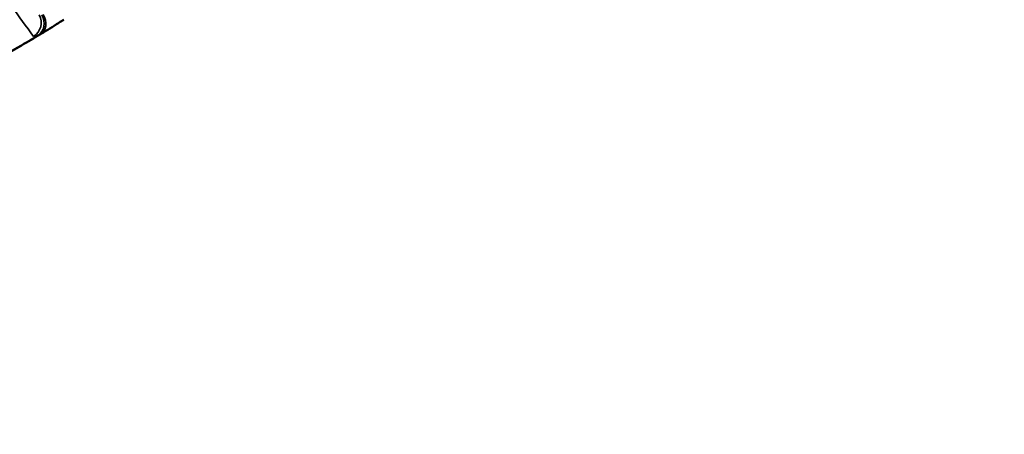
# Model space of a CAD drawing. Header units: millimetres. Extents: x 40 to 2195, y 40 to 1687.
# Tile 116 of 184: x 968 to 1049, y 1304 to 1338. Entities that reach past the tile are written whole.
import ezdxf

# ---------------------------------------------------------------- set-up
doc = ezdxf.new("R2010")
doc.units = ezdxf.units.MM
doc.header["$LTSCALE"] = 8
for name, color, linetype, lineweight in [('Dimension (ISO)', 7, 'Continuous', 25), ('Visible (ISO)', 7, 'Continuous', 50), ('Visible Narrow (ISO)', 7, 'Continuous', 35)]:
    doc.layers.add(name, color=color, linetype=linetype, lineweight=lineweight)
doc.styles.add('Note Text (ANSI)', font='tahoma.ttf')
doc.dimstyles.new('Default (ISO)', dxfattribs={"dimscale": 8, "dimtxt": 1, "dimasz": 2.5, "dimexe": 3.175, "dimexo": 0, "dimgap": 0.762, "dimtad": 1, "dimrnd": 1e-08, "dimzin": 0, "dimdsep": 46, "dimtxsty": 'Note Text (ANSI)', "dimcen": 0.09, "dimdle": 10, "dimclrd": 1, "dimclre": 1, "dimclrt": 1, "dimazin": 0, "dimtfac": 3.5052, "dimtmove": 0, "dimatfit": 3, "dimfxl": 1, "dimtolj": 1, "dimtzin": 0, "dimlwd": -1, "dimlwe": -1, "dimarcsym": 0})

# ---------------------------------------------------------------- blocks, each defined once
blk = doc.blocks.new('*D21')
at = {"layer": 'Defpoints', "color": 0, "transparency": 16777216}
for p in [(917.958, 1414.332), (929.955, 1409.323)]:
    blk.add_point(p, dxfattribs=at)
at = {"layer": 'Dimension (ISO)', "color": 1, "transparency": 16777216}
for p, q in [((899.502, 1422.037), (881.046, 1429.743)), ((917.958, 1414.332), (929.955, 1409.323)), ((948.411, 1401.618), (1182.319, 1303.959))]:
    blk.add_line(p, q, dxfattribs=at)
for points in [[(900.786, 1425.113), (898.218, 1418.961), (917.958, 1414.332)], [(949.695, 1404.694), (947.126, 1398.542), (929.955, 1409.323)]]:
    blk.add_solid(points, dxfattribs=at)
at = {"layer": 'Dimension (ISO)', "color": 1, "transparency": 16777216, "insert": (1075.448, 1366.526), "char_height": 8, "attachment_point": 1, "rotation": 337.33917, "style": 'Note Text (ANSI)'}
blk.add_mtext('\\A1;∅13.00 mm [∅0.512 in]', dxfattribs=at)

msp = doc.modelspace()

# ---------------------------------------------------------------- linework, layer by layer
at = {"layer": 'Visible (ISO)'}
for radius, start, end in [(75, 193.4934, 346.5066), (74.974, 193.4982, 346.5018), (88, 298.82664, 301.17336)]:
    msp.add_arc((923.956, 1411.827), radius, start, end, dxfattribs=at)
msp.add_open_spline([(971.414, 1337.721), (971.151, 1337.553), (970.884, 1337.383), (970.387, 1337.073), (970.151, 1336.927), (969.806, 1336.715), (969.678, 1336.637), (969.566, 1336.569)], degree=3, knots=[0, 0, 0, 0, 0.0937431, 0.0937431, 0.1855404, 0.1855404, 0.2464178, 0.2464178, 0.2464178, 0.2464178], dxfattribs=at)
msp.add_open_spline([(969.508, 1336.534), (969.527, 1336.546), (969.546, 1336.557), (969.566, 1336.569)], degree=3, dxfattribs=at)
at = {"layer": 'Visible Narrow (ISO)'}
msp.add_arc((923.956, 1411.827), 87.981, 298.96887, 301.03113, dxfattribs=at)
for centre, major_axis, ratio, start_param, end_param in [((968.264, 1337.459), (1.055, 0.759), 0.996202, 4.62639, 6.182791), ((968.643, 1337.547), (0.495, -1.202), 0.864879, 0.173697, 1.685659), ((968.835, 1337.646), (0.673, -1.112), 0.789779, 6.283185, 7.837807)]:
    msp.add_ellipse(centre, major_axis=major_axis, ratio=ratio, start_param=start_param, end_param=end_param, dxfattribs=at)
for points, knots in [([(963.684, 1343.613), (964.256, 1342.821), (964.831, 1342.023), (965.41, 1341.221), (965.988, 1340.419), (966.571, 1339.612), (967.157, 1338.8), (967.743, 1337.987), (968.333, 1337.169), (968.927, 1336.346)], [0, 0, 0, 0, 0.3333333, 0.3333333, 0.3333333, 0.6666667, 0.6666667, 0.6666667, 1, 1, 1, 1]), ([(968.927, 1336.346), (968.939, 1336.329), (969.02, 1336.329), (969.197, 1336.39), (969.311, 1336.437)], [0, 0, 0, 0, 0.5, 0.9999984, 0.9999984, 0.9999984, 0.9999984]), ([(969.311, 1336.437), (969.342, 1336.448), (969.374, 1336.462), (969.406, 1336.478), (969.428, 1336.489), (969.449, 1336.5), (969.472, 1336.513), (969.484, 1336.52), (969.496, 1336.527), (969.508, 1336.534)], [0, 0, 0, 0, 0.5, 0.5, 0.5, 0.825514, 0.825514, 0.825514, 1, 1, 1, 1])]:
    msp.add_open_spline(points, degree=3, knots=knots, dxfattribs=at)

# ---------------------------------------------------------------- dimensions: what is measured, and where the dimension line sits
at = {"layer": 'Dimension (ISO)', "color": 1, "true_color": 0xff0000}
dim = msp.add_diameter_dim_2p(p1=(917.958, 1414.332), p2=(929.955, 1409.323), text='<> mm [∅0.512 in]', dimstyle='Default (ISO)', override={"dimgap": 0.762, "dimdec": 2, "dimlfac": 1, "dimpost": '', "dimtol": 0, "dimlim": 0, "dimtp": 0, "dimtm": 0, "dimtdec": 2, "dimatfit": 2}, dxfattribs=at)
dim.commit()
dim.dimension.update_dxf_attribs({"geometry": '*D21', "text_midpoint": (1122.88, 1328.775), "dimtype": 163})

doc.saveas('drawing.dxf')
